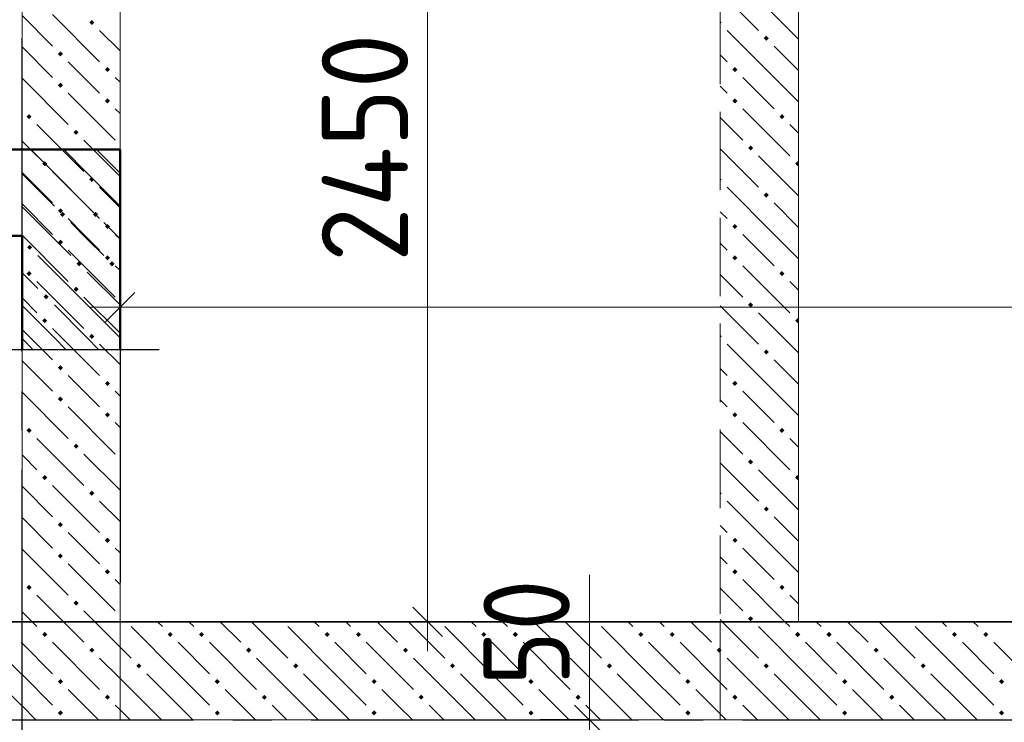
# Model space of a CAD drawing. Header units: millimetres. Extents: x 0 to 59400, y 0 to 42000.
# Tile 11 of 31: x 25057 to 27568, y 28776 to 30567. Entities that reach past the tile are written whole.
import ezdxf

# ---------------------------------------------------------------- set-up
doc = ezdxf.new("R2010")
doc.units = ezdxf.units.MM
doc.linetypes.add('______2', pattern=[270, 200, -70])
doc.linetypes.add('______5', pattern=[1100, 800, -100, 100, -100])
for name, color, linetype, lineweight in [('ЖБ Перекрытие верхний уровень', 7, 'Continuous', 18), ('ЖБ Перекрытие нижний уровень с отделкой', 7, 'Continuous', 13), ('Общий01', 7, 'Continuous', 13), ('Примечания', 7, 'Continuous', 13), ('Размерная линия_ общее', 7, 'Continuous', 13)]:
    doc.layers.add(name, color=color, linetype=linetype, lineweight=lineweight)
doc.layers.add('ЖБ Стена верхний уровень', color=7, linetype='______2', lineweight=13, true_color=0x656565)
doc.layers.add('Оси', color=7, linetype='______5', lineweight=13, true_color=0x656565)
doc.styles.add('ISOCPEUR', font='txt')

msp = doc.modelspace()

# ---------------------------------------------------------------- hatches: boundary and pattern name
at = {"layer": 'ЖБ Стена верхний уровень', "linetype": 'Continuous', "lineweight": 18, "transparency": 33554687}
for points in [[(25234.1, 30559.6), (25240.6, 30566.1), (25247.1, 30559.6), (25240.6, 30553.1)], [(25234.1, 30559.6), (25240.6, 30566.1), (25247.1, 30559.6), (25240.6, 30553.1)], [(26842.7, 30563.9), (26847.1, 30559.6), (26842.7, 30555.2)], [(26954.1, 30519.6), (26960.6, 30526.1), (26967.1, 30519.6), (26960.6, 30513.1)], [(25154.1, 30479.6), (25160.6, 30486.1), (25167.1, 30479.6), (25160.6, 30473.1)], [(25154.1, 30479.6), (25160.6, 30486.1), (25167.1, 30479.6), (25160.6, 30473.1)], [(25274.1, 30439.6), (25280.6, 30446.1), (25287.1, 30439.6), (25280.6, 30433.1)], [(25274.1, 30439.6), (25280.6, 30446.1), (25287.1, 30439.6), (25280.6, 30433.1)], [(26874.1, 30439.6), (26880.6, 30446.1), (26887.1, 30439.6), (26880.6, 30433.1)], [(25154.1, 30399.6), (25160.6, 30406.1), (25167.1, 30399.6), (25160.6, 30393.1)], [(25154.1, 30399.6), (25160.6, 30406.1), (25167.1, 30399.6), (25160.6, 30393.1)], [(25274.1, 30359.6), (25280.6, 30366.1), (25287.1, 30359.6), (25280.6, 30353.1)], [(25274.1, 30359.6), (25280.6, 30366.1), (25287.1, 30359.6), (25280.6, 30353.1)], [(26874.1, 30359.6), (26880.6, 30366.1), (26887.1, 30359.6), (26880.6, 30353.1)], [(25074.1, 30319.6), (25080.6, 30326.1), (25087.1, 30319.6), (25080.6, 30313.1)], [(25074.1, 30319.6), (25080.6, 30326.1), (25087.1, 30319.6), (25080.6, 30313.1)], [(26994.1, 30319.6), (27000.6, 30326.1), (27007.1, 30319.6), (27000.6, 30313.1)], [(25194.1, 30279.6), (25200.6, 30286.1), (25207.1, 30279.6), (25200.6, 30273.1)], [(25194.1, 30279.6), (25200.6, 30286.1), (25207.1, 30279.6), (25200.6, 30273.1)], [(26914.1, 30239.6), (26920.6, 30246.1), (26927.1, 30239.6), (26920.6, 30233.1)], [(25114.1, 30199.6), (25120.6, 30206.1), (25127.1, 30199.6), (25120.6, 30193.1)], [(25114.1, 30199.6), (25120.6, 30206.1), (25127.1, 30199.6), (25120.6, 30193.1)], [(27034.1, 30199.6), (27040.6, 30206.1), (27042.7, 30203.9), (27042.7, 30195.2), (27040.6, 30193.1)], [(25234.1, 30159.6), (25240.6, 30166.1), (25247.1, 30159.6), (25240.6, 30153.1)], [(25234.1, 30159.6), (25240.6, 30166.1), (25247.1, 30159.6), (25240.6, 30153.1)], [(26842.7, 30163.9), (26847.1, 30159.6), (26842.7, 30155.2)], [(26954.1, 30119.6), (26960.6, 30126.1), (26967.1, 30119.6), (26960.6, 30113.1)], [(25154.1, 30079.6), (25160.6, 30086.1), (25167.1, 30079.6), (25160.6, 30073.1)], [(25154.1, 30079.6), (25160.6, 30086.1), (25167.1, 30079.6), (25160.6, 30073.1)], [(25274.1, 30039.6), (25280.6, 30046.1), (25287.1, 30039.6), (25280.6, 30033.1)], [(25274.1, 30039.6), (25280.6, 30046.1), (25287.1, 30039.6), (25280.6, 30033.1)], [(26874.1, 30039.6), (26880.6, 30046.1), (26887.1, 30039.6), (26880.6, 30033.1)], [(25154.1, 29999.6), (25160.6, 30006.1), (25167.1, 29999.6), (25160.6, 29993.1)], [(25154.1, 29999.6), (25160.6, 30006.1), (25167.1, 29999.6), (25160.6, 29993.1)], [(25274.1, 29959.6), (25280.6, 29966.1), (25287.1, 29959.6), (25280.6, 29953.1)], [(25274.1, 29959.6), (25280.6, 29966.1), (25287.1, 29959.6), (25280.6, 29953.1)], [(26874.1, 29959.6), (26880.6, 29966.1), (26887.1, 29959.6), (26880.6, 29953.1)], [(25074.1, 29919.6), (25080.6, 29926.1), (25087.1, 29919.6), (25080.6, 29913.1)], [(25074.1, 29919.6), (25080.6, 29926.1), (25087.1, 29919.6), (25080.6, 29913.1)], [(26994.1, 29919.6), (27000.6, 29926.1), (27007.1, 29919.6), (27000.6, 29913.1)], [(25194.1, 29879.6), (25200.6, 29886.1), (25207.1, 29879.6), (25200.6, 29873.1)], [(25194.1, 29879.6), (25200.6, 29886.1), (25207.1, 29879.6), (25200.6, 29873.1)], [(26914.1, 29839.6), (26920.6, 29846.1), (26927.1, 29839.6), (26920.6, 29833.1)], [(25114.1, 29799.6), (25120.6, 29806.1), (25127.1, 29799.6), (25120.6, 29793.1)], [(25114.1, 29799.6), (25120.6, 29806.1), (25127.1, 29799.6), (25120.6, 29793.1)], [(27034.1, 29799.6), (27040.6, 29806.1), (27042.7, 29803.9), (27042.7, 29795.2), (27040.6, 29793.1)], [(25234.1, 29759.6), (25240.6, 29766.1), (25247.1, 29759.6), (25240.6, 29753.1)], [(25234.1, 29759.6), (25240.6, 29766.1), (25247.1, 29759.6), (25240.6, 29753.1)], [(26842.7, 29763.9), (26847.1, 29759.6), (26842.7, 29755.2)], [(26954.1, 29719.6), (26960.6, 29726.1), (26967.1, 29719.6), (26960.6, 29713.1)], [(25154.1, 29679.6), (25160.6, 29686.1), (25167.1, 29679.6), (25160.6, 29673.1)], [(25154.1, 29679.6), (25160.6, 29686.1), (25167.1, 29679.6), (25160.6, 29673.1)], [(25274.1, 29639.6), (25280.6, 29646.1), (25287.1, 29639.6), (25280.6, 29633.1)], [(25274.1, 29639.6), (25280.6, 29646.1), (25287.1, 29639.6), (25280.6, 29633.1)], [(26874.1, 29639.6), (26880.6, 29646.1), (26887.1, 29639.6), (26880.6, 29633.1)], [(25154.1, 29599.6), (25160.6, 29606.1), (25167.1, 29599.6), (25160.6, 29593.1)], [(25154.1, 29599.6), (25160.6, 29606.1), (25167.1, 29599.6), (25160.6, 29593.1)], [(25274.1, 29559.6), (25280.6, 29566.1), (25287.1, 29559.6), (25280.6, 29553.1)], [(25274.1, 29559.6), (25280.6, 29566.1), (25287.1, 29559.6), (25280.6, 29553.1)], [(26874.1, 29559.6), (26880.6, 29566.1), (26887.1, 29559.6), (26880.6, 29553.1)], [(25074.1, 29519.6), (25080.6, 29526.1), (25087.1, 29519.6), (25080.6, 29513.1)], [(25074.1, 29519.6), (25080.6, 29526.1), (25087.1, 29519.6), (25080.6, 29513.1)], [(26994.1, 29519.6), (27000.6, 29526.1), (27007.1, 29519.6), (27000.6, 29513.1)], [(25194.1, 29479.6), (25200.6, 29486.1), (25207.1, 29479.6), (25200.6, 29473.1)], [(25194.1, 29479.6), (25200.6, 29486.1), (25207.1, 29479.6), (25200.6, 29473.1)], [(26914.1, 29439.6), (26920.6, 29446.1), (26927.1, 29439.6), (26920.6, 29433.1)], [(25114.1, 29399.6), (25120.6, 29406.1), (25127.1, 29399.6), (25120.6, 29393.1)], [(25114.1, 29399.6), (25120.6, 29406.1), (25127.1, 29399.6), (25120.6, 29393.1)], [(27034.1, 29399.6), (27040.6, 29406.1), (27042.7, 29403.9), (27042.7, 29395.2), (27040.6, 29393.1)], [(25234.1, 29359.6), (25240.6, 29366.1), (25247.1, 29359.6), (25240.6, 29353.1)], [(25234.1, 29359.6), (25240.6, 29366.1), (25247.1, 29359.6), (25240.6, 29353.1)], [(26842.7, 29363.9), (26847.1, 29359.6), (26842.7, 29355.2)], [(26954.1, 29319.6), (26960.6, 29326.1), (26967.1, 29319.6), (26960.6, 29313.1)], [(25154.1, 29279.6), (25160.6, 29286.1), (25167.1, 29279.6), (25160.6, 29273.1)], [(25154.1, 29279.6), (25160.6, 29286.1), (25167.1, 29279.6), (25160.6, 29273.1)], [(25274.1, 29239.6), (25280.6, 29246.1), (25287.1, 29239.6), (25280.6, 29233.1)], [(25274.1, 29239.6), (25280.6, 29246.1), (25287.1, 29239.6), (25280.6, 29233.1)], [(26874.1, 29239.6), (26880.6, 29246.1), (26887.1, 29239.6), (26880.6, 29233.1)], [(25154.1, 29199.6), (25160.6, 29206.1), (25167.1, 29199.6), (25160.6, 29193.1)], [(25154.1, 29199.6), (25160.6, 29206.1), (25167.1, 29199.6), (25160.6, 29193.1)], [(25274.1, 29159.6), (25280.6, 29166.1), (25287.1, 29159.6), (25280.6, 29153.1)], [(25274.1, 29159.6), (25280.6, 29166.1), (25287.1, 29159.6), (25280.6, 29153.1)], [(26874.1, 29159.6), (26880.6, 29166.1), (26887.1, 29159.6), (26880.6, 29153.1)], [(25074.1, 29119.6), (25080.6, 29126.1), (25087.1, 29119.6), (25080.6, 29113.1)], [(25074.1, 29119.6), (25080.6, 29126.1), (25087.1, 29119.6), (25080.6, 29113.1)], [(26994.1, 29119.6), (27000.6, 29126.1), (27007.1, 29119.6), (27000.6, 29113.1)], [(25194.1, 29079.6), (25200.6, 29086.1), (25207.1, 29079.6), (25200.6, 29073.1)], [(25194.1, 29079.6), (25200.6, 29086.1), (25207.1, 29079.6), (25200.6, 29073.1)], [(26914.1, 29039.6), (26920.6, 29046.1), (26927.1, 29039.6), (26920.6, 29033.1)], [(25114.1, 28999.6), (25120.6, 29006.1), (25127.1, 28999.6), (25120.6, 28993.1)], [(25114.1, 28999.6), (25120.6, 29006.1), (25127.1, 28999.6), (25120.6, 28993.1)], [(25434.1, 28999.6), (25440.6, 29006.1), (25447.1, 28999.6), (25440.6, 28993.1)], [(25514.1, 28999.6), (25520.6, 29006.1), (25527.1, 28999.6), (25520.6, 28993.1)], [(25834.1, 28999.6), (25840.6, 29006.1), (25847.1, 28999.6), (25840.6, 28993.1)], [(25914.1, 28999.6), (25920.6, 29006.1), (25927.1, 28999.6), (25920.6, 28993.1)], [(26234.1, 28999.6), (26240.6, 29006.1), (26247.1, 28999.6), (26240.6, 28993.1)], [(26314.1, 28999.6), (26320.6, 29006.1), (26327.1, 28999.6), (26320.6, 28993.1)], [(26634.1, 28999.6), (26640.6, 29006.1), (26647.1, 28999.6), (26640.6, 28993.1)], [(26714.1, 28999.6), (26720.6, 29006.1), (26727.1, 28999.6), (26720.6, 28993.1)], [(27034.1, 28999.6), (27040.6, 29006.1), (27047.1, 28999.6), (27040.6, 28993.1)], [(27114.1, 28999.6), (27120.6, 29006.1), (27127.1, 28999.6), (27120.6, 28993.1)], [(27434.1, 28999.6), (27440.6, 29006.1), (27447.1, 28999.6), (27440.6, 28993.1)], [(27514.1, 28999.6), (27520.6, 29006.1), (27527.1, 28999.6), (27520.6, 28993.1)], [(25234.1, 28959.6), (25240.6, 28966.1), (25247.1, 28959.6), (25240.6, 28953.1)], [(25234.1, 28959.6), (25240.6, 28966.1), (25247.1, 28959.6), (25240.6, 28953.1)], [(25634.1, 28959.6), (25640.6, 28966.1), (25647.1, 28959.6), (25640.6, 28953.1)], [(26034.1, 28959.6), (26040.6, 28966.1), (26047.1, 28959.6), (26040.6, 28953.1)], [(26434.1, 28959.6), (26440.6, 28966.1), (26447.1, 28959.6), (26440.6, 28953.1)], [(26834.1, 28959.6), (26840.6, 28966.1), (26842.7, 28963.9), (26842.7, 28955.2), (26840.6, 28953.1)], [(26842.7, 28963.9), (26847.1, 28959.6), (26842.7, 28955.2)], [(27234.1, 28959.6), (27240.6, 28966.1), (27247.1, 28959.6), (27240.6, 28953.1)], [(25354.1, 28919.6), (25360.6, 28926.1), (25367.1, 28919.6), (25360.6, 28913.1)], [(25754.1, 28919.6), (25760.6, 28926.1), (25767.1, 28919.6), (25760.6, 28913.1)], [(26154.1, 28919.6), (26160.6, 28926.1), (26167.1, 28919.6), (26160.6, 28913.1)], [(26554.1, 28919.6), (26560.6, 28926.1), (26567.1, 28919.6), (26560.6, 28913.1)], [(26954.1, 28919.6), (26960.6, 28926.1), (26967.1, 28919.6), (26960.6, 28913.1)], [(27354.1, 28919.6), (27360.6, 28926.1), (27367.1, 28919.6), (27360.6, 28913.1)], [(25154.1, 28879.6), (25160.6, 28886.1), (25167.1, 28879.6), (25160.6, 28873.1)], [(25154.1, 28879.6), (25160.6, 28886.1), (25167.1, 28879.6), (25160.6, 28873.1)], [(25554.1, 28879.6), (25560.6, 28886.1), (25567.1, 28879.6), (25560.6, 28873.1)], [(25954.1, 28879.6), (25960.6, 28886.1), (25967.1, 28879.6), (25960.6, 28873.1)], [(26354.1, 28879.6), (26360.6, 28886.1), (26367.1, 28879.6), (26360.6, 28873.1)], [(26754.1, 28879.6), (26760.6, 28886.1), (26767.1, 28879.6), (26760.6, 28873.1)], [(27154.1, 28879.6), (27160.6, 28886.1), (27167.1, 28879.6), (27160.6, 28873.1)], [(27554.1, 28879.6), (27560.6, 28886.1), (27567.1, 28879.6), (27560.6, 28873.1)], [(25274.1, 28839.6), (25280.6, 28846.1), (25287.1, 28839.6), (25280.6, 28833.1)], [(25274.1, 28839.6), (25280.6, 28846.1), (25287.1, 28839.6), (25280.6, 28833.1)], [(25674.1, 28839.6), (25680.6, 28846.1), (25687.1, 28839.6), (25680.6, 28833.1)], [(26074.1, 28839.6), (26080.6, 28846.1), (26087.1, 28839.6), (26080.6, 28833.1)], [(26474.1, 28839.6), (26480.6, 28846.1), (26487.1, 28839.6), (26480.6, 28833.1)], [(26874.1, 28839.6), (26880.6, 28846.1), (26887.1, 28839.6), (26880.6, 28833.1)], [(27274.1, 28839.6), (27280.6, 28846.1), (27287.1, 28839.6), (27280.6, 28833.1)], [(25154.1, 28799.6), (25160.6, 28806.1), (25167.1, 28799.6), (25160.6, 28793.1)], [(25154.1, 28799.6), (25160.6, 28806.1), (25167.1, 28799.6), (25160.6, 28793.1)], [(25554.1, 28799.6), (25560.6, 28806.1), (25567.1, 28799.6), (25560.6, 28793.1)], [(25954.1, 28799.6), (25960.6, 28806.1), (25967.1, 28799.6), (25960.6, 28793.1)], [(26354.1, 28799.6), (26360.6, 28806.1), (26367.1, 28799.6), (26360.6, 28793.1)], [(26754.1, 28799.6), (26760.6, 28806.1), (26767.1, 28799.6), (26760.6, 28793.1)], [(27154.1, 28799.6), (27160.6, 28806.1), (27167.1, 28799.6), (27160.6, 28793.1)], [(27554.1, 28799.6), (27560.6, 28806.1), (27567.1, 28799.6), (27560.6, 28793.1)]]:
    msp.add_hatch(color=7, dxfattribs=at).paths.add_polyline_path(points, flags=16)
at = {"layer": 'Общий01', "linetype": 'Continuous', "lineweight": 13, "transparency": 33554687}
for points in [[(25166.1, 30064), (25159.6, 30070.5), (25166.1, 30077), (25172.6, 30070.5)], [(25250.1, 30064), (25243.6, 30070.5), (25250.1, 30077), (25256.6, 30070.5)], [(25082.1, 29980), (25075.6, 29986.5), (25082.1, 29993), (25088.6, 29986.5)], [(25208.1, 29938), (25201.6, 29944.5), (25208.1, 29951), (25214.6, 29944.5)], [(25292.1, 29938), (25285.6, 29944.5), (25292.1, 29951), (25298.6, 29944.5)], [(25124.1, 29854), (25117.6, 29860.5), (25124.1, 29867), (25130.6, 29860.5)]]:
    msp.add_hatch(color=7, dxfattribs=at).paths.add_polyline_path(points, flags=16)

# ---------------------------------------------------------------- linework, layer by layer
at = {"layer": 'ЖБ Перекрытие верхний уровень', "color": 7, "linetype": 'Continuous', "lineweight": 35, "transparency": 33554687}
msp.add_line((37604.2, 29032), (24062.7, 29032), dxfattribs=at)
at = {"layer": 'ЖБ Перекрытие нижний уровень с отделкой', "color": 7, "linetype": 'Continuous', "lineweight": 18, "transparency": 33554687}
for p, q in [((25062.7, 31682), (25062.7, 29032)), ((25312.7, 28782), (25312.7, 31682)), ((27042.7, 29032), (27042.7, 31682)), ((23812.7, 28782), (25312.7, 28782)), ((25062.7, 28782), (26842.7, 28782))]:
    msp.add_line(p, q, dxfattribs=at)
at = {"layer": 'ЖБ Стена верхний уровень', "color": 251, "linetype": '______2', "lineweight": 13, "true_color": 0x656565, "transparency": 33554687}
for p, q in [((25062.7, 31682), (25062.7, 29032)), ((25062.7, 31682), (25062.7, 29032)), ((26842.7, 31682), (26842.7, 29032)), ((27042.7, 29032), (27042.7, 31682)), ((25312.7, 29032), (25312.7, 31482)), ((25312.7, 28782), (25312.7, 31482)), ((25062.7, 29032), (24062.7, 29032)), ((25062.7, 29032), (25062.7, 28782)), ((26842.7, 29032), (25312.7, 29032)), ((26842.7, 29032), (26842.7, 28782)), ((26842.7, 28782), (26842.7, 29032)), ((29222.7, 29032), (27042.7, 29032)), ((24062.7, 28782), (25062.7, 28782)), ((25062.7, 28782), (25312.7, 28782)), ((25062.7, 28782), (25312.7, 28782)), ((25312.7, 28782), (26842.7, 28782)), ((26842.7, 28782), (27042.7, 28782)), ((27042.7, 28782), (29222.7, 28782))]:
    msp.add_line(p, q, dxfattribs=at)
at = {"layer": 'ЖБ Стена верхний уровень', "color": 9, "linetype": 'Continuous', "lineweight": 18, "true_color": 0xc7c7c7, "transparency": 33554687}
for p, q in [((26842.7, 30637.4), (26940.6, 30539.6)), ((27042.7, 30517.4), (26940.6, 30619.6)), ((25062.7, 30577.4), (25140.6, 30499.6)), ((25062.7, 30577.4), (25140.6, 30499.6)), ((25140.6, 30579.6), (25260.6, 30459.6)), ((25140.6, 30579.6), (25260.6, 30459.6)), ((25312.7, 30487.4), (25260.6, 30539.6)), ((25312.7, 30487.4), (25260.6, 30539.6)), ((26980.6, 30419.6), (26860.6, 30539.6)), ((25062.7, 30497.4), (25140.6, 30419.6)), ((25062.7, 30497.4), (25140.6, 30419.6)), ((26980.6, 30499.6), (27042.7, 30437.4)), ((25220.6, 30419.6), (25180.6, 30459.6)), ((25220.6, 30419.6), (25180.6, 30459.6)), ((26842.7, 30477.4), (26860.6, 30459.6)), ((25062.7, 30417.4), (25180.6, 30299.6)), ((25062.7, 30417.4), (25180.6, 30299.6)), ((25260.6, 30379.6), (25220.6, 30419.6)), ((25260.6, 30379.6), (25220.6, 30419.6)), ((25300.6, 30419.6), (25312.7, 30407.4)), ((25300.6, 30419.6), (25312.7, 30407.4)), ((26900.6, 30419.6), (26980.6, 30339.6)), ((26980.6, 30419.6), (27042.7, 30357.4)), ((26860.6, 30379.6), (26842.7, 30397.4)), ((25180.6, 30379.6), (25300.6, 30259.6)), ((25180.6, 30379.6), (25300.6, 30259.6)), ((25300.6, 30339.6), (25312.7, 30327.4)), ((25300.6, 30339.6), (25312.7, 30327.4)), ((26900.6, 30339.6), (27020.6, 30219.6)), ((26842.7, 30317.4), (26900.6, 30259.6)), ((25100.6, 30299.6), (25220.6, 30179.6)), ((25100.6, 30299.6), (25220.6, 30179.6)), ((27042.7, 30277.4), (27020.6, 30299.6)), ((25100.6, 30219.6), (25062.7, 30257.4)), ((25100.6, 30219.6), (25062.7, 30257.4)), ((25220.6, 30259.6), (25312.7, 30167.4)), ((25220.6, 30259.6), (25312.7, 30167.4)), ((26842.7, 30237.4), (26940.6, 30139.6)), ((27042.7, 30117.4), (26940.6, 30219.6)), ((25062.7, 30177.4), (25140.6, 30099.6)), ((25062.7, 30177.4), (25140.6, 30099.6)), ((25140.6, 30179.6), (25260.6, 30059.6)), ((25140.6, 30179.6), (25260.6, 30059.6)), ((25312.7, 30087.4), (25260.6, 30139.6)), ((25312.7, 30087.4), (25260.6, 30139.6)), ((26980.6, 30019.6), (26860.6, 30139.6)), ((25062.7, 30097.4), (25140.6, 30019.6)), ((25062.7, 30097.4), (25140.6, 30019.6)), ((26980.6, 30099.6), (27042.7, 30037.4)), ((25220.6, 30019.6), (25180.6, 30059.6)), ((25220.6, 30019.6), (25180.6, 30059.6)), ((26842.7, 30077.4), (26860.6, 30059.6)), ((25062.7, 30017.4), (25180.6, 29899.6)), ((25062.7, 30017.4), (25180.6, 29899.6)), ((25260.6, 29979.6), (25220.6, 30019.6)), ((25260.6, 29979.6), (25220.6, 30019.6)), ((25300.6, 30019.6), (25312.7, 30007.4)), ((25300.6, 30019.6), (25312.7, 30007.4)), ((26900.6, 30019.6), (26980.6, 29939.6)), ((26980.6, 30019.6), (27042.7, 29957.4)), ((26860.6, 29979.6), (26842.7, 29997.4)), ((25180.6, 29979.6), (25300.6, 29859.6)), ((25180.6, 29979.6), (25300.6, 29859.6)), ((25300.6, 29939.6), (25312.7, 29927.4)), ((25300.6, 29939.6), (25312.7, 29927.4)), ((26900.6, 29939.6), (27020.6, 29819.6)), ((26842.7, 29917.4), (26900.6, 29859.6)), ((25100.6, 29899.6), (25220.6, 29779.6)), ((25100.6, 29899.6), (25220.6, 29779.6)), ((27042.7, 29877.4), (27020.6, 29899.6)), ((25100.6, 29819.6), (25062.7, 29857.4)), ((25100.6, 29819.6), (25062.7, 29857.4)), ((25220.6, 29859.6), (25312.7, 29767.4)), ((25220.6, 29859.6), (25312.7, 29767.4)), ((26842.7, 29837.4), (26940.6, 29739.6)), ((27042.7, 29717.4), (26940.6, 29819.6)), ((25140.6, 29779.6), (25260.6, 29659.6)), ((25140.6, 29779.6), (25260.6, 29659.6)), ((25062.7, 29777.4), (25140.6, 29699.6)), ((25062.7, 29777.4), (25140.6, 29699.6)), ((25312.7, 29687.4), (25260.6, 29739.6)), ((25312.7, 29687.4), (25260.6, 29739.6)), ((26980.6, 29619.6), (26860.6, 29739.6)), ((25062.7, 29697.4), (25140.6, 29619.6)), ((25062.7, 29697.4), (25140.6, 29619.6)), ((26980.6, 29699.6), (27042.7, 29637.4)), ((25220.6, 29619.6), (25180.6, 29659.6)), ((25220.6, 29619.6), (25180.6, 29659.6)), ((26842.7, 29677.4), (26860.6, 29659.6)), ((25062.7, 29617.4), (25180.6, 29499.6)), ((25062.7, 29617.4), (25180.6, 29499.6)), ((25260.6, 29579.6), (25220.6, 29619.6)), ((25260.6, 29579.6), (25220.6, 29619.6)), ((25300.6, 29619.6), (25312.7, 29607.4)), ((25300.6, 29619.6), (25312.7, 29607.4)), ((26900.6, 29619.6), (26980.6, 29539.6)), ((26980.6, 29619.6), (27042.7, 29557.4)), ((25180.6, 29579.6), (25300.6, 29459.6)), ((25180.6, 29579.6), (25300.6, 29459.6)), ((26860.6, 29579.6), (26842.7, 29597.4)), ((25300.6, 29539.6), (25312.7, 29527.4)), ((25300.6, 29539.6), (25312.7, 29527.4)), ((26900.6, 29539.6), (27020.6, 29419.6)), ((26842.7, 29517.4), (26900.6, 29459.6)), ((25100.6, 29499.6), (25220.6, 29379.6)), ((25100.6, 29499.6), (25220.6, 29379.6)), ((27042.7, 29477.4), (27020.6, 29499.6)), ((25100.6, 29419.6), (25062.7, 29457.4)), ((25100.6, 29419.6), (25062.7, 29457.4)), ((25220.6, 29459.6), (25312.7, 29367.4)), ((25220.6, 29459.6), (25312.7, 29367.4)), ((26842.7, 29437.4), (26940.6, 29339.6)), ((27042.7, 29317.4), (26940.6, 29419.6)), ((25062.7, 29377.4), (25140.6, 29299.6)), ((25062.7, 29377.4), (25140.6, 29299.6)), ((25140.6, 29379.6), (25260.6, 29259.6)), ((25140.6, 29379.6), (25260.6, 29259.6)), ((25312.7, 29287.4), (25260.6, 29339.6)), ((25312.7, 29287.4), (25260.6, 29339.6)), ((26980.6, 29219.6), (26860.6, 29339.6)), ((25062.7, 29297.4), (25140.6, 29219.6)), ((25062.7, 29297.4), (25140.6, 29219.6)), ((26842.7, 29277.4), (26860.6, 29259.6)), ((26980.6, 29299.6), (27042.7, 29237.4)), ((25220.6, 29219.6), (25180.6, 29259.6)), ((25220.6, 29219.6), (25180.6, 29259.6)), ((25062.7, 29217.4), (25180.6, 29099.6)), ((25062.7, 29217.4), (25180.6, 29099.6)), ((25260.6, 29179.6), (25220.6, 29219.6)), ((25260.6, 29179.6), (25220.6, 29219.6)), ((25300.6, 29219.6), (25312.7, 29207.4)), ((25300.6, 29219.6), (25312.7, 29207.4)), ((26900.6, 29219.6), (26980.6, 29139.6)), ((26980.6, 29219.6), (27042.7, 29157.4)), ((25180.6, 29179.6), (25300.6, 29059.6)), ((25180.6, 29179.6), (25300.6, 29059.6)), ((26860.6, 29179.6), (26842.7, 29197.4)), ((25300.6, 29139.6), (25312.7, 29127.4)), ((25300.6, 29139.6), (25312.7, 29127.4)), ((26900.6, 29139.6), (27008.1, 29032)), ((26842.7, 29117.4), (26900.6, 29059.6)), ((25100.6, 29099.6), (25220.6, 28979.6)), ((25100.6, 29099.6), (25220.6, 28979.6)), ((27042.7, 29077.4), (27020.6, 29099.6)), ((25100.6, 29019.6), (25062.7, 29057.4)), ((25100.6, 29019.6), (25062.7, 29057.4)), ((25220.6, 29059.6), (25312.7, 28967.4)), ((25220.6, 29059.6), (25312.7, 28967.4)), ((25408.1, 29032), (25420.6, 29019.6)), ((25500.6, 29019.6), (25488.1, 29032)), ((25568.1, 29032), (25620.6, 28979.6)), ((25648.1, 29032), (25740.6, 28939.6)), ((25808.1, 29032), (25820.6, 29019.6)), ((25900.6, 29019.6), (25888.1, 29032)), ((25968.1, 29032), (26020.6, 28979.6)), ((26048.1, 29032), (26140.6, 28939.6)), ((26208.1, 29032), (26220.6, 29019.6)), ((26300.6, 29019.6), (26288.1, 29032)), ((26368.1, 29032), (26420.6, 28979.6)), ((26448.1, 29032), (26540.6, 28939.6)), ((26608.1, 29032), (26620.6, 29019.6)), ((26700.6, 29019.6), (26688.1, 29032)), ((26768.1, 29032), (26820.6, 28979.6)), ((26842.7, 29037.4), (26848.1, 29032)), ((26848.1, 29032), (26940.6, 28939.6)), ((27008.1, 29032), (27020.6, 29019.6)), ((27100.6, 29019.6), (27088.1, 29032)), ((27168.1, 29032), (27220.6, 28979.6)), ((27248.1, 29032), (27340.6, 28939.6)), ((27408.1, 29032), (27420.6, 29019.6)), ((27500.6, 29019.6), (27488.1, 29032)), ((25060.6, 28899.6), (24940.6, 29019.6)), ((25460.6, 28899.6), (25340.6, 29019.6)), ((25860.6, 28899.6), (25740.6, 29019.6)), ((26260.6, 28899.6), (26140.6, 29019.6)), ((26660.6, 28899.6), (26540.6, 29019.6)), ((27060.6, 28899.6), (26940.6, 29019.6)), ((27460.6, 28899.6), (27340.6, 29019.6)), ((25060.6, 28979.6), (25062.7, 28977.4)), ((25062.7, 28977.4), (25140.6, 28899.6)), ((25062.7, 28977.4), (25140.6, 28899.6)), ((25140.6, 28979.6), (25260.6, 28859.6)), ((25140.6, 28979.6), (25260.6, 28859.6)), ((25460.6, 28979.6), (25540.6, 28899.6)), ((25540.6, 28979.6), (25660.6, 28859.6)), ((25860.6, 28979.6), (25940.6, 28899.6)), ((25940.6, 28979.6), (26060.6, 28859.6)), ((26260.6, 28979.6), (26340.6, 28899.6)), ((26340.6, 28979.6), (26460.6, 28859.6)), ((26660.6, 28979.6), (26740.6, 28899.6)), ((26740.6, 28979.6), (26842.7, 28877.4)), ((27060.6, 28979.6), (27140.6, 28899.6)), ((27140.6, 28979.6), (27260.6, 28859.6)), ((27460.6, 28979.6), (27540.6, 28899.6)), ((27540.6, 28979.6), (27660.6, 28859.6)), ((25312.7, 28967.4), (25340.6, 28939.6)), ((25312.7, 28887.4), (25260.6, 28939.6)), ((25312.7, 28887.4), (25260.6, 28939.6)), ((25780.6, 28819.6), (25660.6, 28939.6)), ((26180.6, 28819.6), (26060.6, 28939.6)), ((26580.6, 28819.6), (26460.6, 28939.6)), ((26980.6, 28819.6), (26860.6, 28939.6)), ((27380.6, 28819.6), (27260.6, 28939.6)), ((24980.6, 28899.6), (25060.6, 28819.6)), ((25060.6, 28899.6), (25062.7, 28897.4)), ((25062.7, 28897.4), (25140.6, 28819.6)), ((25062.7, 28897.4), (25140.6, 28819.6)), ((25380.6, 28819.6), (25312.7, 28887.4)), ((25380.6, 28899.6), (25460.6, 28819.6)), ((25460.6, 28899.6), (25540.6, 28819.6)), ((25780.6, 28899.6), (25860.6, 28819.6)), ((25860.6, 28899.6), (25940.6, 28819.6)), ((26180.6, 28899.6), (26260.6, 28819.6)), ((26260.6, 28899.6), (26340.6, 28819.6)), ((26580.6, 28899.6), (26660.6, 28819.6)), ((26660.6, 28899.6), (26740.6, 28819.6)), ((26842.7, 28877.4), (26860.6, 28859.6)), ((26980.6, 28899.6), (27060.6, 28819.6)), ((27060.6, 28899.6), (27140.6, 28819.6)), ((27380.6, 28899.6), (27460.6, 28819.6)), ((27460.6, 28899.6), (27540.6, 28819.6)), ((25220.6, 28819.6), (25180.6, 28859.6)), ((25220.6, 28819.6), (25180.6, 28859.6)), ((25620.6, 28819.6), (25580.6, 28859.6)), ((26020.6, 28819.6), (25980.6, 28859.6)), ((26420.6, 28819.6), (26380.6, 28859.6)), ((26820.6, 28819.6), (26780.6, 28859.6)), ((27220.6, 28819.6), (27180.6, 28859.6)), ((25060.6, 28819.6), (25062.7, 28817.4)), ((25062.7, 28817.4), (25098.1, 28782)), ((25062.7, 28817.4), (25098.1, 28782)), ((25258.1, 28782), (25220.6, 28819.6)), ((25258.1, 28782), (25220.6, 28819.6)), ((25300.6, 28819.6), (25312.7, 28807.4)), ((25300.6, 28819.6), (25312.7, 28807.4)), ((25312.7, 28807.4), (25338.1, 28782)), ((25380.6, 28819.6), (25418.1, 28782)), ((25460.6, 28819.6), (25498.1, 28782)), ((25658.1, 28782), (25620.6, 28819.6)), ((25700.6, 28819.6), (25738.1, 28782)), ((25780.6, 28819.6), (25818.1, 28782)), ((25860.6, 28819.6), (25898.1, 28782)), ((26058.1, 28782), (26020.6, 28819.6)), ((26100.6, 28819.6), (26138.1, 28782)), ((26180.6, 28819.6), (26218.1, 28782)), ((26260.6, 28819.6), (26298.1, 28782)), ((26458.1, 28782), (26420.6, 28819.6)), ((26500.6, 28819.6), (26538.1, 28782)), ((26580.6, 28819.6), (26618.1, 28782)), ((26660.6, 28819.6), (26698.1, 28782)), ((26842.7, 28797.4), (26820.6, 28819.6)), ((26900.6, 28819.6), (26938.1, 28782)), ((26980.6, 28819.6), (27018.1, 28782)), ((27060.6, 28819.6), (27098.1, 28782)), ((27258.1, 28782), (27220.6, 28819.6)), ((27300.6, 28819.6), (27338.1, 28782)), ((27380.6, 28819.6), (27418.1, 28782)), ((27460.6, 28819.6), (27498.1, 28782)), ((26858.1, 28782), (26842.7, 28797.4))]:
    msp.add_line(p, q, dxfattribs=at)
at = {"layer": 'Общий01', "color": 7, "linetype": 'Continuous', "lineweight": 13, "transparency": 33554687}
for p, q in [((25145.1, 30175.5), (25084.9, 30235.6)), ((25168.9, 30235.6), (25229.1, 30175.5)), ((25252.9, 30235.6), (25312.7, 30175.8)), ((25061.1, 30175.5), (25145.1, 30091.5)), ((25145.1, 30175.5), (25229.1, 30091.5)), ((25229.1, 30175.5), (25312.7, 30091.8)), ((25061.1, 30091.5), (25187.1, 29965.5)), ((25229.1, 30007.5), (25187.1, 30049.5)), ((25271.1, 30049.5), (25312.7, 30007.8)), ((25271.1, 29965.5), (25229.1, 30007.5)), ((25229.1, 29839.5), (25103.1, 29965.5)), ((25062.7, 29921.8), (25103.1, 29881.5)), ((25229.1, 29923.5), (25312.7, 29839.8)), ((25145.1, 29755.5), (25062.7, 29837.8)), ((25145.1, 29839.5), (25229.1, 29755.5)), ((25229.1, 29839.5), (25312.7, 29755.8)), ((25062.7, 29753.8), (25090.9, 29725.6)), ((25145.1, 29755.5), (25174.9, 29725.6)), ((25229.1, 29755.5), (25258.9, 29725.6))]:
    msp.add_line(p, q, dxfattribs=at)
at = {"layer": 'Общий01', "color": 7, "linetype": 'Continuous', "lineweight": 25, "transparency": 33554687}
msp.add_line((25412.7, 29725.6), (24962.7, 29725.6), dxfattribs=at)
at = {"layer": 'Общий01', "color": 7, "linetype": 'Continuous', "lineweight": 50, "transparency": 33554687}
for points in [[(25312.7, 29725.6), (25312.7, 30235.6), (24062.7, 30235.6), (24062.7, 30455.6), (23392.7, 30455.6)], [(25062.7, 29725.6), (25062.7, 30015.6), (23812.7, 30015.6), (23812.7, 30235.6), (23392.7, 30235.6)]]:
    msp.add_lwpolyline(points, dxfattribs=at)
at = {"layer": 'Оси', "color": 8, "linetype": '______5', "lineweight": -3, "transparency": 33554687}
for p, q in [((25062.7, 16519.3), (25062.7, 38804.6)), ((3800, 28782), (38610, 28782))]:
    msp.add_line(p, q, dxfattribs=at)
at = {"layer": 'Примечания', "color": 7, "linetype": 'Continuous', "lineweight": 13, "transparency": 33554687}
msp.add_line((26509.4, 28782), (26509.4, 29152), dxfattribs=at)
at = {"layer": 'Размерная линия_ общее', "color": 7, "linetype": 'Continuous', "lineweight": 13, "transparency": 33554687}
for p, q in [((26097.1, 31482), (26097.1, 29032)), ((25312.7, 29834.1), (25237.7, 29834.1)), ((25312.7, 29834.1), (37604.2, 29834.1)), ((26097.1, 29032), (26097.1, 28957)), ((26509.4, 28782), (26509.4, 28857))]:
    msp.add_line(p, q, dxfattribs=at)
at = {"layer": 'Размерная линия_ общее', "color": 253, "linetype": 'Continuous', "lineweight": -3, "true_color": 0xa0a0a0, "transparency": 33554687}
for p, q in [((25312.7, 29834.1), (25312.7, 29959.1)), ((25312.7, 29834.1), (25312.7, 29709.1)), ((25312.7, 29834.1), (25312.7, 29132)), ((26097.1, 29032), (25412.7, 29032)), ((26097.1, 29032), (25972.1, 29032)), ((26097.1, 29032), (26222.2, 29032)), ((26509.4, 28782), (26384.4, 28782)), ((26509.4, 28782), (26634.4, 28782)), ((26509.4, 28782), (26509.4, 28782))]:
    msp.add_line(p, q, dxfattribs=at)
at = {"layer": 'Размерная линия_ общее', "color": 7, "linetype": 'Continuous', "lineweight": 25, "transparency": 33554687}
for p, q in [((25275.2, 29796.6), (25350.2, 29871.6)), ((26059.6, 29069.5), (26134.6, 28994.5)), ((26471.9, 28819.5), (26546.9, 28744.5))]:
    msp.add_line(p, q, dxfattribs=at)
at = {"layer": 'Размерная линия_ общее', "color": 7, "linetype": 'Continuous', "lineweight": 13, "transparency": 33554687}
msp.add_lwpolyline([(26509.4, 28782), (26509.4, 28774.8), (26509.4, 28774.8), (26509.4, 28732)], dxfattribs=at)

# ---------------------------------------------------------------- texts
at = {"layer": 'Размерная линия_ общее', "color": 7, "linetype": 'Continuous', "lineweight": 25, "transparency": 33554687, "char_height": 220, "attachment_point": 7, "rotation": 90, "style": 'ISOCPEUR'}
for s, insert, width in [('\\W0.93;2450', (26047.1, 29949), 740.386), ('\\W0.87;50', (26459.4, 28869.5), 403.932)]:
    msp.add_mtext(s, dxfattribs=dict(at, insert=insert, width=width))

doc.saveas('drawing.dxf')
